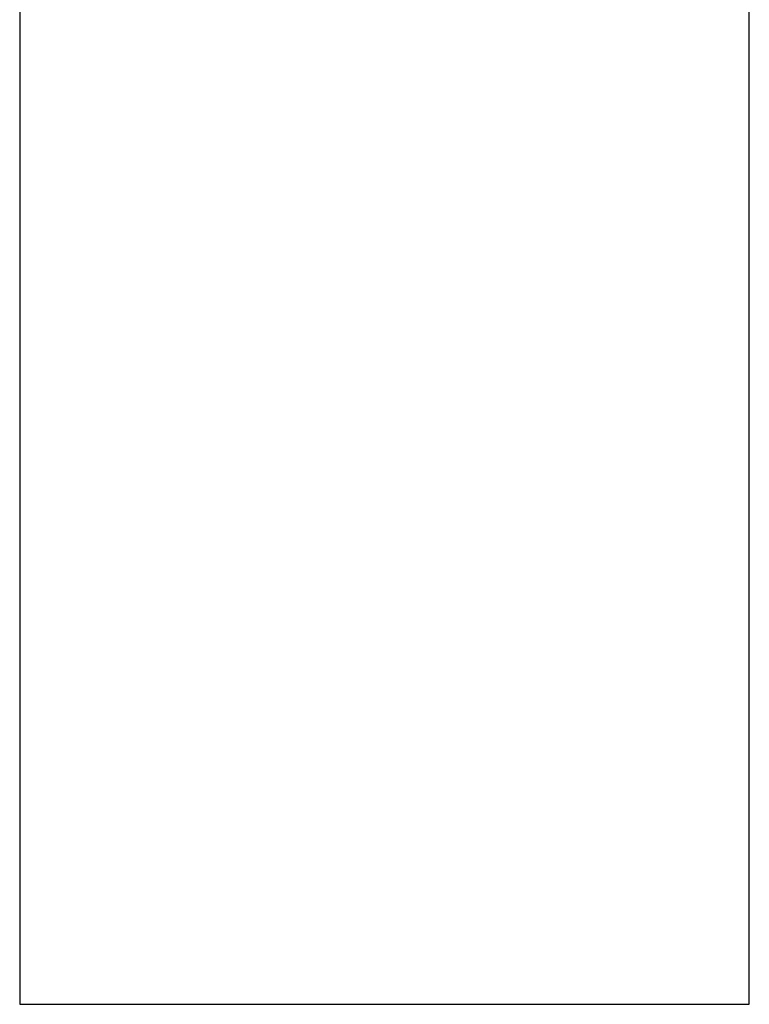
# Model space of a CAD drawing. Header units: millimetres. Extents: x 8 to 600, y 12 to 470.
# Tile 18 of 38: x 290 to 338, y 301 to 367. Entities that reach past the tile are written whole.
import ezdxf

# ---------------------------------------------------------------- set-up
doc = ezdxf.new("R2010")
doc.units = ezdxf.units.MM

msp = doc.modelspace()

# ---------------------------------------------------------------- linework, layer by layer
at = {"color": 7, "linetype": 'Continuous', "lineweight": 30, "flags": 128}
for points in [[(289.75, 443.555), (289.75, 372.306), (289.75, 301.058)], [(338.25, 301.058), (338.25, 372.306), (338.25, 443.555)]]:
    msp.add_lwpolyline(points, dxfattribs=at)
at = {"color": 7, "linetype": 'Continuous', "lineweight": 30}
for points, knots in [([(289.75, 301.058), (289.75, 301.058), (289.749, 301.058), (289.754, 301.058), (289.766, 301.058), (289.788, 301.058), (289.819, 301.058), (289.859, 301.058), (289.907, 301.058), (289.963, 301.058), (290.028, 301.058), (290.102, 301.058), (290.184, 301.058), (290.275, 301.058), (290.374, 301.058), (290.465, 301.058), (290.543, 301.058), (290.606, 301.058), (290.67, 301.058), (290.739, 301.058), (290.813, 301.058), (290.894, 301.058), (290.983, 301.058), (291.082, 301.058), (291.188, 301.058), (291.294, 301.058), (291.399, 301.058), (291.501, 301.058), (291.609, 301.058), (291.725, 301.058), (291.848, 301.058), (291.979, 301.058), (292.118, 301.058), (292.262, 301.058), (292.412, 301.058), (292.565, 301.058), (292.733, 301.058), (292.914, 301.058), (293.112, 301.058), (293.316, 301.058), (293.526, 301.058), (293.744, 301.058), (293.965, 301.058), (294.188, 301.058), (294.413, 301.058), (294.645, 301.058), (294.884, 301.058), (295.126, 301.058), (295.37, 301.058), (295.614, 301.058), (295.861, 301.058), (296.112, 301.058), (296.366, 301.058), (296.619, 301.058), (296.871, 301.058), (297.121, 301.058), (297.375, 301.058), (297.632, 301.058), (297.894, 301.058), (298.159, 301.058), (298.429, 301.058), (298.703, 301.058), (298.982, 301.058), (299.262, 301.058), (299.542, 301.058), (299.82, 301.058), (300.095, 301.058), (300.37, 301.058), (300.646, 301.058), (300.924, 301.058), (301.201, 301.058), (301.48, 301.058), (301.758, 301.058), (302.037, 301.058), (302.316, 301.058), (302.599, 301.058), (302.903, 301.058), (303.232, 301.058), (303.585, 301.058), (303.946, 301.058), (304.31, 301.058), (304.676, 301.058), (305.158, 301.058), (305.755, 301.058), (306.468, 301.058), (307.182, 301.058), (307.896, 301.058), (308.61, 301.058), (309.325, 301.058), (310.021, 301.058), (310.698, 301.058), (311.356, 301.058), (312.015, 301.058), (312.675, 301.058), (313.337, 301.058), (313.779, 301.058), (314, 301.058)], [0, 0, 0, 0, 0.000011, 0.01791, 0.035768, 0.053592, 0.071388, 0.089164, 0.106609, 0.124047, 0.141484, 0.158927, 0.176383, 0.193858, 0.211358, 0.228889, 0.238088, 0.247297, 0.256473, 0.265482, 0.274339, 0.283073, 0.292305, 0.301462, 0.310582, 0.319698, 0.326884, 0.334108, 0.34139, 0.348747, 0.35635, 0.36407, 0.371925, 0.379839, 0.3877, 0.395516, 0.403293, 0.412326, 0.421328, 0.43031, 0.439285, 0.448263, 0.457257, 0.465762, 0.4743, 0.482883, 0.491518, 0.500216, 0.508587, 0.516899, 0.525162, 0.533382, 0.54157, 0.549733, 0.557416, 0.565091, 0.572768, 0.580453, 0.588154, 0.595877, 0.603631, 0.611421, 0.619256, 0.627143, 0.634866, 0.64245, 0.649913, 0.657273, 0.664681, 0.672022, 0.679317, 0.686584, 0.693843, 0.700985, 0.708156, 0.715374, 0.722658, 0.73144, 0.740367, 0.74947, 0.758681, 0.767882, 0.777071, 0.794946, 0.812789, 0.830608, 0.84841, 0.866202, 0.88399, 0.901781, 0.918099, 0.93443, 0.950781, 0.967156, 0.983561, 1, 1, 1, 1]), ([(314, 301.058), (314.241, 301.058), (314.721, 301.058), (315.441, 301.058), (316.16, 301.058), (316.877, 301.058), (317.589, 301.058), (318.295, 301.058), (318.996, 301.058), (319.697, 301.058), (320.396, 301.058), (321.096, 301.058), (321.795, 301.058), (322.494, 301.058), (323.081, 301.058), (323.558, 301.058), (323.924, 301.058), (324.286, 301.058), (324.642, 301.058), (324.991, 301.058), (325.341, 301.058), (325.694, 301.058), (326.049, 301.058), (326.4, 301.058), (326.724, 301.058), (327.022, 301.058), (327.294, 301.058), (327.567, 301.058), (327.842, 301.058), (328.121, 301.058), (328.403, 301.058), (328.687, 301.058), (328.97, 301.058), (329.25, 301.058), (329.526, 301.058), (329.812, 301.058), (330.108, 301.058), (330.413, 301.058), (330.713, 301.058), (331.008, 301.058), (331.298, 301.058), (331.578, 301.058), (331.848, 301.058), (332.109, 301.058), (332.367, 301.058), (332.621, 301.058), (332.868, 301.058), (333.107, 301.058), (333.337, 301.058), (333.561, 301.058), (333.779, 301.058), (333.99, 301.058), (334.191, 301.058), (334.384, 301.058), (334.567, 301.058), (334.745, 301.058), (334.918, 301.058), (335.086, 301.058), (335.25, 301.058), (335.409, 301.058), (335.563, 301.058), (335.713, 301.058), (335.857, 301.058), (335.995, 301.058), (336.125, 301.058), (336.248, 301.058), (336.365, 301.058), (336.476, 301.058), (336.581, 301.058), (336.68, 301.058), (336.773, 301.058), (336.861, 301.058), (336.942, 301.058), (337.019, 301.058), (337.091, 301.058), (337.163, 301.058), (337.235, 301.058), (337.306, 301.058), (337.372, 301.058), (337.434, 301.058), (337.495, 301.058), (337.572, 301.058), (337.662, 301.058), (337.761, 301.058), (337.85, 301.058), (337.93, 301.058), (338.001, 301.058), (338.064, 301.058), (338.116, 301.058), (338.158, 301.058), (338.192, 301.058), (338.218, 301.058), (338.236, 301.058), (338.247, 301.058), (338.251, 301.058), (338.25, 301.058), (338.25, 301.058)], [0, 0, 0, 0, 0.017893, 0.035745, 0.053564, 0.071355, 0.089125, 0.106565, 0.123999, 0.141432, 0.158871, 0.176323, 0.193794, 0.21129, 0.228819, 0.238015, 0.247223, 0.256387, 0.265374, 0.274205, 0.282907, 0.292102, 0.301222, 0.310302, 0.319381, 0.326538, 0.333737, 0.340997, 0.348335, 0.355925, 0.363637, 0.371491, 0.379404, 0.387265, 0.39508, 0.402856, 0.411888, 0.42089, 0.429872, 0.438847, 0.447825, 0.456819, 0.465324, 0.473864, 0.482447, 0.491083, 0.499783, 0.508152, 0.516464, 0.524725, 0.532945, 0.541132, 0.549295, 0.556977, 0.564653, 0.57233, 0.580015, 0.587716, 0.59544, 0.603194, 0.610985, 0.618821, 0.626709, 0.634432, 0.642023, 0.649498, 0.656875, 0.664305, 0.671671, 0.678994, 0.686291, 0.693581, 0.700753, 0.707955, 0.715202, 0.722513, 0.731323, 0.740274, 0.749395, 0.758608, 0.76781, 0.777002, 0.794879, 0.812726, 0.830549, 0.848355, 0.866151, 0.883944, 0.90174, 0.918062, 0.934398, 0.950754, 0.967134, 0.983544, 0.999989, 1, 1, 1, 1])]:
    msp.add_open_spline(points, degree=3, knots=knots, dxfattribs=at)

doc.saveas('drawing.dxf')
